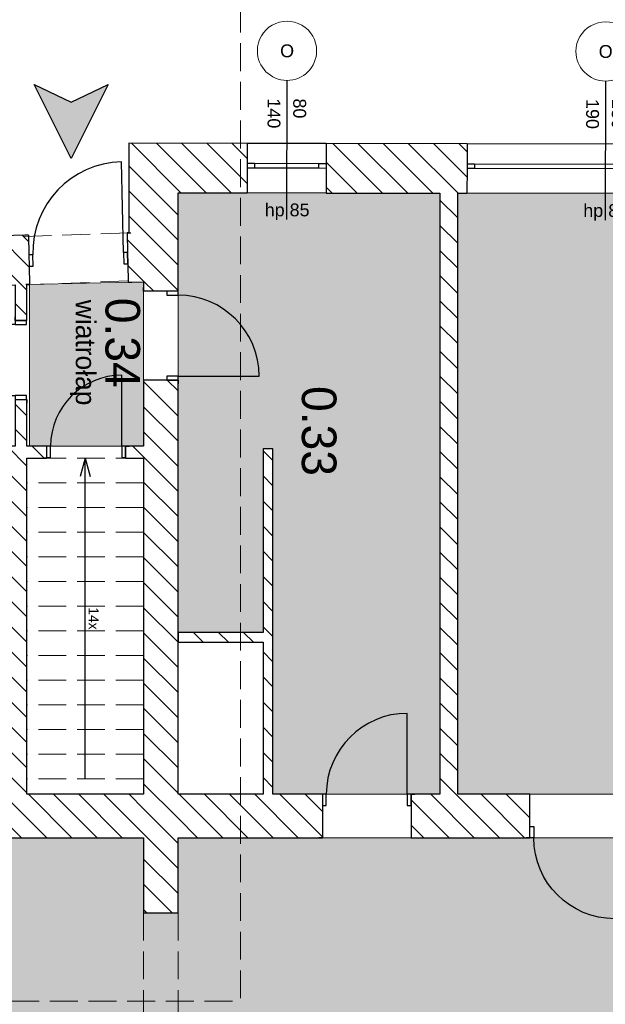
# Model space of a CAD drawing. Header units: millimetres. Extents: x -40063 to 512011, y 350190 to 687060.
# Tile 239 of 256: x 274189 to 280117, y 423400 to 433373. Entities that reach past the tile are written whole.
import ezdxf
from ezdxf.enums import TextEntityAlignment as Align

# ---------------------------------------------------------------- set-up
doc = ezdxf.new("R2010")
doc.units = ezdxf.units.MM
doc.linetypes.add('Krawędzie ukryte', pattern=[391.222223, 282.222223, -109])
doc.layers.get('0').update_dxf_attribs({"color": 8})
for name, color, linetype in [('2D - Ogólne', 8, 'Continuous'), ('Elementy Modelu - Strefy', 8, 'Continuous'), ('Konstrukcja - Ściany zew', 8, 'Continuous'), ('Opisy - Teksty', 8, 'Continuous')]:
    doc.layers.add(name, color=color, linetype=linetype)
doc.styles.add('GENERATED_STYLE_1', font='arial.ttf')
doc.styles.add('GENERATED_STYLE_2', font='txt')
doc.styles.add('GENERATED_STYLE_6', font='txt')
doc.styles.get("Standard").update_dxf_attribs({"font": 'arial.ttf'})
pattern_1 = [(45, (2007650.3, -1666877.53), (-127.279217, 127.279217), [])]

# ---------------------------------------------------------------- blocks, each defined once
blk = doc.blocks.new('holl_0.10_55', base_point=(4446685.6, -2054886.2))
at = {"layer": 'Elementy Modelu - Strefy', "linetype": 'Continuous', "lineweight": 0}
blk.add_hatch(color=255, dxfattribs=at).paths.add_polyline_path([(4437576, -2098842.4), (4437576, -2102972.4), (4442046, -2102972.4), (4442046, -2100532.4), (4446177.3, -2100532.4), (4446177.3, -2098842.4), (4441717.5, -2098842.4), (4441716, -2098492.4), (4442016, -2098492.4), (4442016, -2087072.4), (4441276, -2087072.4), (4441276, -2086722.4), (4446506, -2086722.4), (4446506, -2083842.4), (4446186, -2083842.4), (4446186, -2083692.4), (4446506, -2083692.4), (4446506, -2080092.4), (4446186, -2080092.4), (4446186, -2079942.4), (4446506, -2079942.4), (4446506, -2077592.4), (4446186, -2077592.4), (4446186, -2077442.4), (4446506, -2077442.4), (4446506, -2071342.4), (4446186, -2071342.4), (4446186, -2071192.4), (4446506, -2071192.4), (4446506, -2068832.4), (4446186, -2068832.4), (4446186, -2068682.4), (4446506, -2068682.4), (4446506, -2064772.4), (4446186, -2064772.4), (4446186, -2064622.4), (4446506, -2064622.4), (4446506, -2062272.4), (4446186, -2062272.4), (4446186, -2062122.4), (4446506, -2062122.4), (4446506, -2056022.4), (4446186, -2056022.4), (4446186, -2055872.4), (4446506, -2055872.4), (4446506, -2055732.4), (4447626, -2055732.4), (4447626, -2055912.4), (4452846, -2055912.4), (4452846, -2053222.4), (4446826, -2053222.4), (4446826, -2053522.4), (4446186, -2053522.4), (4446186, -2053372.4), (4446506, -2053372.4), (4446506, -2049772.4), (4446186, -2049772.4), (4445042.9, -2047922.4), (4443846, -2047922.4), (4443846, -2048536.7), (4443126, -2048536.7), (4443126, -2047028.3), (4420938.7, -2047028.3), (4420938.7, -2049936.7), (4429615.3, -2049936.7), (4431115.3, -2049936.7), (4443846, -2049936.7), (4443846, -2081972.4), (4437576, -2081972.4), (4437576, -2086722.4), (4438336, -2086722.4), (4438336, -2087072.4), (4437576, -2087072.4), (4437576, -2097232.4), (4433656, -2097232.4), (4433656, -2098492.4), (4437816, -2098492.4), (4437816, -2098842.4)])
at = {"linetype": 'Continuous', "lineweight": 0, "flags": 1}
for tag in ['ROOM_NAME', 'ROOM_NUMBER', 'ROOM_AREA', 'ROOM_PERIM', 'ROOM_WALLS_SURF', 'ROOM_DOORS_SURF', 'ROOM_WINDS_SURF', 'ROOM_BASELEV', 'ROOM_HEIGHT', 'ROOM_NET_AREA', 'ROOM_REDUCED_AREA', 'ROOM_CALC_AREA', 'ROOM_VOLUME']:
    blk.add_attdef(tag, text='', height=200, dxfattribs=at).set_placement((4446685.6, -2054943.4), align=Align.BOTTOM_LEFT)
blk = doc.blocks.new('sala 4_0.32_76', base_point=(4434343.2, -2080911.3))
at = {"layer": 'Elementy Modelu - Strefy', "linetype": 'Continuous', "lineweight": 0}
blk.add_hatch(color=255, dxfattribs=at).paths.add_polyline_path([(4431062.3, -2077062.6), (4431048.5, -2083892.6), (4437136, -2083892.6), (4437136, -2077062.6)])
at = {"linetype": 'Continuous', "lineweight": 0, "flags": 1}
for tag in ['ROOM_NAME', 'ROOM_NUMBER', 'ROOM_AREA', 'ROOM_PERIM', 'ROOM_WALLS_SURF', 'ROOM_DOORS_SURF', 'ROOM_WINDS_SURF', 'ROOM_BASELEV', 'ROOM_HEIGHT', 'ROOM_NET_AREA', 'ROOM_REDUCED_AREA', 'ROOM_CALC_AREA', 'ROOM_VOLUME']:
    blk.add_attdef(tag, text='', height=200, dxfattribs=at).set_placement((4434343.2, -2080968.4), align=Align.BOTTOM_LEFT)
at = {"layer": 'Elementy Modelu - Strefy', "color": 5, "lineweight": 13, "insert": (4433849.1, -2080736.3), "char_height": 350, "attachment_point": 1, "style": 'GENERATED_STYLE_2'}
blk.add_mtext('{0.32}', dxfattribs=at)
blk = doc.blocks.new('magazyn_0.33_77', base_point=(4433494.6, -2085294.9))
at = {"layer": 'Elementy Modelu - Strefy', "linetype": 'Continuous', "lineweight": 0}
blk.add_hatch(color=255, dxfattribs=at).paths.add_polyline_path([(4437136, -2084072.6), (4431048.2, -2084072.6), (4431042.8, -2086722.4), (4435496, -2086722.6), (4435496, -2085862.6), (4433636, -2085862.6), (4433636, -2085762.6), (4437136, -2085762.6)])
at = {"linetype": 'Continuous', "lineweight": 0, "flags": 1}
for tag in ['ROOM_NAME', 'ROOM_NUMBER', 'ROOM_AREA', 'ROOM_PERIM', 'ROOM_WALLS_SURF', 'ROOM_DOORS_SURF', 'ROOM_WINDS_SURF', 'ROOM_BASELEV', 'ROOM_HEIGHT', 'ROOM_NET_AREA', 'ROOM_REDUCED_AREA', 'ROOM_CALC_AREA', 'ROOM_VOLUME']:
    blk.add_attdef(tag, text='', height=200, dxfattribs=at).set_placement((4433494.6, -2085352), align=Align.BOTTOM_LEFT)
at = {"layer": 'Elementy Modelu - Strefy', "color": 5, "lineweight": 13, "insert": (4433000.5, -2085119.9), "char_height": 350, "attachment_point": 1, "style": 'GENERATED_STYLE_2'}
blk.add_mtext('{0.33}', dxfattribs=at)
blk = doc.blocks.new('wiatrołap_0.34_78', base_point=(4432625.9, -2087282.9))
at = {"layer": 'Elementy Modelu - Strefy', "linetype": 'Continuous', "lineweight": 0}
blk.add_hatch(color=255, dxfattribs=at).paths.add_polyline_path([(4433610.6, -2087072.4), (4431945, -2087072.4), (4431972.3, -2088226.7), (4433610.6, -2088226.7)])
at = {"linetype": 'Continuous', "lineweight": 0, "flags": 1}
for tag in ['ROOM_NAME', 'ROOM_NUMBER', 'ROOM_AREA', 'ROOM_PERIM', 'ROOM_WALLS_SURF', 'ROOM_DOORS_SURF', 'ROOM_WINDS_SURF', 'ROOM_BASELEV', 'ROOM_HEIGHT', 'ROOM_NET_AREA', 'ROOM_REDUCED_AREA', 'ROOM_CALC_AREA', 'ROOM_VOLUME']:
    blk.add_attdef(tag, text='', height=200, dxfattribs=at).set_placement((4432625.9, -2087340), align=Align.BOTTOM_LEFT)
at = {"layer": 'Elementy Modelu - Strefy', "color": 5, "lineweight": 13, "insert": (4432107, -2087107.9), "char_height": 350, "attachment_point": 1, "style": 'GENERATED_STYLE_2'}
blk.add_mtext('{0.34}', dxfattribs=at)
blk = doc.blocks.new('Drzwi 16_11')
at = {"layer": 'Konstrukcja - Ściany zew', "linetype": 'Continuous'}
for p, q in [((410, 0), (410, 820)), ((-450, 0), (-487, 0)), ((-410, 0), (-450, 0)), ((-450, 0), (-450, -115)), ((-450, 0), (-450, -115)), ((-410, -115), (-410, 0)), ((450, 0), (410, 0)), ((410, 0), (410, -115)), ((450, -115), (450, 0)), ((450, 0), (450, -115)), ((450, 0), (487, 0)), ((-450, -115), (-410, -115)), ((-450, -115), (-450, -440)), ((410, -115), (450, -115)), ((450, -115), (450, -440)), ((-450, -440), (-487, -440)), ((450, -440), (487, -440))]:
    blk.add_line(p, q, dxfattribs=at)
blk.add_arc((410, 0), 820, 90, 180, dxfattribs=at)
blk = doc.blocks.new('Drzwi 16_12')
at = {"layer": 'Konstrukcja - Ściany zew', "linetype": 'Continuous'}
for p, q in [((410, 0), (410, 820)), ((-450, 0), (-487, 0)), ((-410, 0), (-450, 0)), ((-450, 0), (-450, -115)), ((-450, 0), (-450, -115)), ((-410, -115), (-410, 0)), ((450, 0), (410, 0)), ((410, 0), (410, -115)), ((450, -115), (450, 0)), ((450, 0), (450, -115)), ((450, 0), (487, 0)), ((-450, -115), (-410, -115)), ((-450, -115), (-450, -440)), ((410, -115), (450, -115)), ((450, -115), (450, -440)), ((-450, -440), (-487, -440)), ((450, -440), (487, -440))]:
    blk.add_line(p, q, dxfattribs=at)
blk.add_arc((410, 0), 820, 90, 180, dxfattribs=at)
blk = doc.blocks.new('Ściana_150', base_point=(4437136, -2097232.4))
at = {"layer": 'Konstrukcja - Ściany zew', "linetype": 'Continuous'}
h = blk.add_hatch(dxfattribs=at)
h.set_pattern_fill('Bloczki_ceramiczne', color=256, style=0, pattern_type=2)
h.set_pattern_definition(pattern_1)
h.paths.add_polyline_path([(4437136, -2084362.4), (4437251, -2084362.4), (4437576, -2084362.4), (4437576, -2083162.4), (4437461, -2083162.4), (4437136, -2083162.4)])
h = blk.add_hatch(dxfattribs=at)
h.set_pattern_fill('Bloczki_ceramiczne', color=256, style=0, pattern_type=2)
h.set_pattern_definition(pattern_1)
h.paths.add_polyline_path([(4437136, -2086722.4), (4437576, -2086722.4), (4437576, -2085262.4), (4437251, -2085262.4), (4437136, -2085262.4)])
h = blk.add_hatch(dxfattribs=at)
h.set_pattern_fill('Bloczki_ceramiczne', color=256, style=0, pattern_type=2)
h.set_pattern_definition(pattern_1)
h.paths.add_polyline_path([(4437576, -2087072.4), (4437136, -2087072.4), (4437136, -2089822.4), (4437326, -2089822.4), (4437376, -2089822.4), (4437576, -2089822.4)])
for p, q in [((4437136, -2083162.4), (4437136, -2083199.4)), ((4437461, -2083162.4), (4437136, -2083162.4)), ((4437576, -2083162.4), (4437461, -2083162.4)), ((4437576, -2083162.4), (4437576, -2083199.4)), ((4437136, -2084362.4), (4437136, -2084325.4)), ((4437136, -2084362.4), (4437251, -2084362.4)), ((4437251, -2084362.4), (4437576, -2084362.4)), ((4437576, -2084362.4), (4437576, -2084325.4)), ((4437136, -2085262.4), (4437136, -2085299.4)), ((4437136, -2085262.4), (4437251, -2085262.4)), ((4437251, -2085262.4), (4437576, -2085262.4)), ((4437576, -2085262.4), (4437576, -2085299.4))]:
    blk.add_line(p, q, dxfattribs=at)
at = {"layer": 'Konstrukcja - Ściany zew', "linetype": 'Continuous', "flags": 128}
for points in [[(4437136, -2083162.4), (4437136, -2083892.6)], [(4437576, -2084362.4), (4437576, -2083162.4)], [(4437136, -2084072.6), (4437136, -2084362.4)], [(4437136, -2085262.4), (4437136, -2085762.6)], [(4437576, -2086722.4), (4437576, -2085262.4)], [(4437136, -2085862.6), (4437136, -2086722.4)], [(4437136, -2087072.4), (4437136, -2088252.4)], [(4437576, -2089822.4), (4437576, -2087072.4)]]:
    blk.add_lwpolyline(points, dxfattribs=at)
at = {"layer": 'Konstrukcja - Ściany zew', "linetype": 'Continuous', "xscale": -1, "zscale": 1000, "rotation": 270}
blk.add_blockref('Drzwi 16_12', (4437576, -2082712.4), dxfattribs=at)
at = {"layer": 'Konstrukcja - Ściany zew', "linetype": 'Continuous', "zscale": 1000, "rotation": 90}
blk.add_blockref('Drzwi 16_11', (4437136, -2084812.4), dxfattribs=at)
blk = doc.blocks.new('Drzwi 16_14')
at = {"layer": 'Konstrukcja - Ściany zew', "linetype": 'Continuous'}
for p, q in [((410, 0), (410, 820)), ((-450, 0), (-487, 0)), ((-410, 0), (-450, 0)), ((-450, 0), (-450, -115)), ((-450, 0), (-450, -115)), ((-410, -115), (-410, 0)), ((450, 0), (410, 0)), ((410, 0), (410, -115)), ((450, -115), (450, 0)), ((450, 0), (450, -115)), ((450, 0), (487, 0)), ((-450, -115), (-410, -115)), ((-450, -115), (-450, -350)), ((410, -115), (450, -115)), ((450, -115), (450, -350)), ((-450, -350), (-487, -350)), ((450, -350), (487, -350))]:
    blk.add_line(p, q, dxfattribs=at)
blk.add_arc((410, 0), 820, 90, 180, dxfattribs=at)
blk = doc.blocks.new('Ściana_153', base_point=(4431945, -2087072.4))
at = {"layer": 'Konstrukcja - Ściany zew', "linetype": 'Continuous'}
h = blk.add_hatch(dxfattribs=at)
h.set_pattern_fill('Bloczki_ceramiczne', color=256, style=0, pattern_type=2)
h.set_pattern_definition(pattern_1)
h.paths.add_polyline_path([(4431936.7, -2086722.4), (4431945, -2087072.4), (4432040.6, -2087072.4), (4432040.6, -2086837.4), (4432040.6, -2086722.4)])
h = blk.add_hatch(dxfattribs=at)
h.set_pattern_fill('Bloczki_ceramiczne', color=256, style=0, pattern_type=2)
h.set_pattern_definition(pattern_1)
h.paths.add_polyline_path([(4438336, -2086722.4), (4432940.6, -2086722.4), (4432940.6, -2086837.4), (4432940.6, -2087072.4), (4438336, -2087072.4)])
for p, q in [((4432040.6, -2086722.4), (4432003.6, -2086722.4)), ((4432040.6, -2086722.4), (4432040.6, -2086837.4)), ((4432940.6, -2086722.4), (4432977.6, -2086722.4)), ((4432940.6, -2086722.4), (4432940.6, -2086837.4)), ((4432040.6, -2086837.4), (4432040.6, -2087072.4)), ((4432940.6, -2086837.4), (4432940.6, -2087072.4)), ((4432040.6, -2087072.4), (4432003.6, -2087072.4)), ((4432940.6, -2087072.4), (4432977.6, -2087072.4))]:
    blk.add_line(p, q, dxfattribs=at)
at = {"layer": 'Konstrukcja - Ściany zew', "linetype": 'Continuous', "flags": 128}
for points in [[(4432040.6, -2086722.4), (4431936.7, -2086722.4)], [(4437136, -2086722.4), (4432940.6, -2086722.4)], [(4438336, -2086722.4), (4437576, -2086722.4)], [(4438336, -2087072.4), (4438336, -2086722.4)], [(4431945, -2087072.4), (4432040.6, -2087072.4)], [(4432940.6, -2087072.4), (4433610.6, -2087072.4)], [(4433730.6, -2087072.4), (4437136, -2087072.4)], [(4437576, -2087072.4), (4438336, -2087072.4)]]:
    blk.add_lwpolyline(points, dxfattribs=at)
at = {"layer": 'Konstrukcja - Ściany zew', "linetype": 'Continuous', "zscale": 1000}
blk.add_blockref('Drzwi 16_14', (4432490.6, -2086722.4), dxfattribs=at)
blk = doc.blocks.new('Ściana_156', base_point=(4437136, -2084072.6))
at = {"layer": 'Konstrukcja - Ściany zew', "linetype": 'Continuous'}
h = blk.add_hatch(dxfattribs=at)
h.set_pattern_fill('Bloczki_ceramiczne', color=256, style=0, pattern_type=2)
h.set_pattern_definition(pattern_1)
h.paths.add_polyline_path([(4437136, -2083892.6), (4431048.5, -2083892.6), (4431048.2, -2084072.6), (4437136, -2084072.6)])
at = {"layer": 'Konstrukcja - Ściany zew', "linetype": 'Continuous', "flags": 128}
for points in [[(4437136, -2083892.6), (4431048.5, -2083892.6)], [(4431048.2, -2084072.6), (4437136, -2084072.6)]]:
    blk.add_lwpolyline(points, dxfattribs=at)
blk = doc.blocks.new('Ściana_157', base_point=(4433636, -2085762.6))
at = {"layer": 'Konstrukcja - Ściany zew', "linetype": 'Continuous'}
h = blk.add_hatch(dxfattribs=at)
h.set_pattern_fill('Bloczki_ceramiczne', color=256, style=0, pattern_type=2)
h.set_pattern_definition(pattern_1)
h.paths.add_polyline_path([(4433636, -2085862.6), (4437136, -2085862.6), (4437136, -2085762.6), (4433636, -2085762.6)])
at = {"layer": 'Konstrukcja - Ściany zew', "linetype": 'Continuous', "flags": 128}
for points in [[(4437136, -2085762.6), (4433636, -2085762.6)], [(4433636, -2085762.6), (4433636, -2085862.6)], [(4433636, -2085862.6), (4435496, -2085862.6)], [(4435596, -2085862.6), (4437136, -2085862.6)]]:
    blk.add_lwpolyline(points, dxfattribs=at)
blk = doc.blocks.new('Okno 16_13')
at = {"layer": 'Konstrukcja - Ściany zew', "linetype": 'Continuous'}
for p, q in [((-400, 200), (400, 200)), ((-325, 0), (-400, 0)), ((-400, 0), (-400, -50)), ((-325, -50), (-325, 0)), ((325, 0), (-325, 0)), ((400, 0), (325, 0)), ((325, 0), (325, -50)), ((400, 0), (400, -50)), ((-400, -50), (-325, -50)), ((-325, -50), (325, -50)), ((325, -50), (400, -50)), ((-400, -300), (400, -300))]:
    blk.add_line(p, q, dxfattribs=at)
blk = doc.blocks.new('Znacznik O 16_11')
at = {"layer": 'Konstrukcja - Ściany zew', "linetype": 'Continuous'}
blk.add_line((0, 639.9), (0, -768.3), dxfattribs=at)
at = {"layer": 'Konstrukcja - Ściany zew', "color": 251, "linetype": 'Continuous', "lineweight": 13}
for start, end in [(0, 180), (180, 0)]:
    blk.add_arc((0, 939.9), 300, start, end, dxfattribs=at)
at = {"layer": 'Konstrukcja - Ściany zew', "char_height": 130, "attachment_point": 7, "style": 'GENERATED_STYLE_1'}
for s, insert in [('{O}', (-69.5, 872.7)), ('{hp 85}', (-222.3, -775.9))]:
    blk.add_mtext(s, dxfattribs=dict(at, insert=insert))
at = {"layer": 'Konstrukcja - Ściany zew', "char_height": 130, "attachment_point": 7, "rotation": 270, "style": 'GENERATED_STYLE_1'}
for s, insert in [('{140}', (-197.1, 457.3)), ('{80}', (62.9, 457.3))]:
    blk.add_mtext(s, dxfattribs=dict(at, insert=insert))
blk = doc.blocks.new('Okno 16_14')
at = {"layer": 'Konstrukcja - Ściany zew', "linetype": 'Continuous'}
for p, q in [((-1400, 200), (1400, 200)), ((-1325, 0), (-1400, 0)), ((-1400, 0), (-1400, -50)), ((-1325, -50), (-1325, 0)), ((1325, 0), (-1325, 0)), ((1400, 0), (1325, 0)), ((1325, 0), (1325, -50)), ((1400, 0), (1400, -50)), ((-1400, -50), (-1325, -50)), ((-1325, -50), (1325, -50)), ((1325, -50), (1400, -50)), ((-1400, -300), (1400, -300))]:
    blk.add_line(p, q, dxfattribs=at)
blk = doc.blocks.new('Znacznik O 16_12')
at = {"layer": 'Konstrukcja - Ściany zew', "linetype": 'Continuous'}
blk.add_line((0, 639.9), (0, -768.3), dxfattribs=at)
at = {"layer": 'Konstrukcja - Ściany zew', "color": 251, "linetype": 'Continuous', "lineweight": 13}
for start, end in [(0, 180), (180, 0)]:
    blk.add_arc((0, 939.9), 300, start, end, dxfattribs=at)
at = {"layer": 'Konstrukcja - Ściany zew', "char_height": 130, "attachment_point": 7, "style": 'GENERATED_STYLE_1'}
for s, insert in [('{O}', (-69.5, 872.7)), ('{hp 85}', (-222.3, -775.9))]:
    blk.add_mtext(s, dxfattribs=dict(at, insert=insert))
at = {"layer": 'Konstrukcja - Ściany zew', "char_height": 130, "attachment_point": 7, "rotation": 270, "style": 'GENERATED_STYLE_1'}
for s, insert in [('{190}', (-197.1, 457.3)), ('{280}', (62.9, 457.3))]:
    blk.add_mtext(s, dxfattribs=dict(at, insert=insert))
blk = doc.blocks.new('Znacznik O 16_13')
at = {"layer": 'Konstrukcja - Ściany zew', "linetype": 'Continuous'}
blk.add_line((0, 639.9), (0, -768.3), dxfattribs=at)
at = {"layer": 'Konstrukcja - Ściany zew', "color": 251, "linetype": 'Continuous', "lineweight": 13}
for start, end in [(0, 180), (180, 0)]:
    blk.add_arc((0, 939.9), 300, start, end, dxfattribs=at)
at = {"layer": 'Konstrukcja - Ściany zew', "char_height": 130, "attachment_point": 7, "style": 'GENERATED_STYLE_1'}
for s, insert in [('{O}', (-69.5, 872.7)), ('{hp 85}', (-222.3, -775.9))]:
    blk.add_mtext(s, dxfattribs=dict(at, insert=insert))
at = {"layer": 'Konstrukcja - Ściany zew', "char_height": 130, "attachment_point": 7, "rotation": 270, "style": 'GENERATED_STYLE_1'}
for s, insert in [('{190}', (-197.1, 457.3)), ('{280}', (62.9, 457.3))]:
    blk.add_mtext(s, dxfattribs=dict(at, insert=insert))
blk = doc.blocks.new('Ściana_158', base_point=(4431042.8, -2086722.4))
at = {"layer": 'Konstrukcja - Ściany zew', "linetype": 'Continuous'}
h = blk.add_hatch(dxfattribs=at)
h.set_pattern_fill('Bloczki_ceramiczne', color=256, style=0, pattern_type=2)
h.set_pattern_definition(pattern_1)
h.paths.add_polyline_path([(4430560.8, -2077787.5), (4430760.8, -2077787.9), (4430810.8, -2077788), (4431060.8, -2077788.5), (4431066.6, -2074937.5), (4430567.6, -2074437.5)])
h = blk.add_hatch(dxfattribs=at)
h.set_pattern_fill('Bloczki_ceramiczne', color=256, style=0, pattern_type=2)
h.set_pattern_definition(pattern_1)
h.paths.add_polyline_path([(4430554.4, -2080997.5), (4430754.4, -2080997.9), (4430804.4, -2080998), (4431054.3, -2080998.5), (4431055.2, -2080588.5), (4430805.2, -2080588), (4430755.2, -2080587.9), (4430555.2, -2080587.5)])
h = blk.add_hatch(dxfattribs=at)
h.set_pattern_fill('Bloczki_ceramiczne', color=256, style=0, pattern_type=2)
h.set_pattern_definition(pattern_1)
h.paths.add_polyline_path([(4430548.7, -2083797.5), (4430545.8, -2085222.4), (4430745.8, -2085222.8), (4430795.8, -2085222.9), (4431045.8, -2085223.4), (4431048.7, -2083798.5), (4430798.7, -2083798), (4430748.7, -2083797.9)])
h = blk.add_hatch(dxfattribs=at)
h.set_pattern_fill('Bloczki_ceramiczne', color=256, style=0, pattern_type=2)
h.set_pattern_definition(pattern_1)
h.paths.add_polyline_path([(4430541.8, -2087222.4), (4431042.8, -2086722.4), (4431044.2, -2086023.4), (4430794.2, -2086022.9), (4430744.2, -2086022.8), (4430544.2, -2086022.4)])
for p, q in [((4430560.8, -2077787.5), (4430760.8, -2077787.9)), ((4430760.8, -2077787.9), (4430810.8, -2077788)), ((4430810.8, -2077788), (4431060.8, -2077788.5)), ((4430555.2, -2080587.5), (4430755.2, -2080587.9)), ((4430755.2, -2080587.9), (4430805.2, -2080588)), ((4430805.2, -2080588), (4431055.2, -2080588.5)), ((4430554.4, -2080997.5), (4430754.4, -2080997.9)), ((4430754.4, -2080997.9), (4430804.4, -2080998)), ((4430804.4, -2080998), (4431054.3, -2080998.5)), ((4430548.7, -2083797.5), (4430748.7, -2083797.9)), ((4430748.7, -2083797.9), (4430798.7, -2083798)), ((4430798.7, -2083798), (4431048.7, -2083798.5)), ((4430545.8, -2085222.4), (4430745.8, -2085222.8)), ((4430745.8, -2085222.8), (4430795.8, -2085222.9)), ((4430795.8, -2085222.9), (4431045.8, -2085223.4)), ((4430544.2, -2086022.4), (4430744.2, -2086022.8)), ((4430744.2, -2086022.8), (4430794.2, -2086022.9)), ((4430794.2, -2086022.9), (4431044.2, -2086023.4))]:
    blk.add_line(p, q, dxfattribs=at)
at = {"layer": 'Konstrukcja - Ściany zew', "linetype": 'Continuous', "flags": 128}
for points in [[(4430567.6, -2074437.5), (4430560.8, -2077787.5)], [(4431062.6, -2076912.6), (4431066.6, -2074937.5)], [(4431060.8, -2077788.5), (4431062.3, -2077062.6)], [(4430555.2, -2080587.5), (4430554.4, -2080997.5)], [(4431054.3, -2080998.5), (4431055.2, -2080588.5)], [(4430548.7, -2083797.5), (4430545.8, -2085222.4)], [(4431048.5, -2083892.6), (4431048.7, -2083798.5)], [(4431045.8, -2085223.4), (4431048.2, -2084072.6)], [(4430544.2, -2086022.4), (4430541.8, -2087222.4)], [(4431042.8, -2086722.4), (4431044.2, -2086023.4)]]:
    blk.add_lwpolyline(points, dxfattribs=at)
at = {"layer": 'Konstrukcja - Ściany zew', "linetype": 'Continuous', "xscale": -1, "zscale": 1000, "rotation": 89.88448246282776}
for name, p in [('Okno 16_14', (4430758, -2079187.9)), ('Okno 16_14', (4430751.5, -2082397.9)), ('Okno 16_13', (4430745, -2085622.8))]:
    blk.add_blockref(name, p, dxfattribs=at)
at = {"layer": 'Konstrukcja - Ściany zew', "rotation": 89.88448246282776}
for name, p in [('Znacznik O 16_13', (4430558, -2079187.5)), ('Znacznik O 16_12', (4430551.5, -2082397.5)), ('Znacznik O 16_11', (4430545, -2085622.4))]:
    blk.add_blockref(name, p, dxfattribs=at)
blk = doc.blocks.new('Ściana_160', base_point=(4435496, -2085762.6))
at = {"layer": 'Konstrukcja - Ściany zew', "linetype": 'Continuous'}
h = blk.add_hatch(dxfattribs=at)
h.set_pattern_fill('Bloczki_ceramiczne', color=256, style=0, pattern_type=2)
h.set_pattern_definition(pattern_1)
h.paths.add_polyline_path([(4435496, -2085862.6), (4435496, -2086722.6), (4435596, -2086722.6), (4435596, -2085862.6)])
at = {"layer": 'Konstrukcja - Ściany zew', "linetype": 'Continuous', "flags": 128}
for points in [[(4435496, -2085862.6), (4435496, -2086722.6)], [(4435596, -2086722.6), (4435596, -2085862.6)], [(4435496, -2086722.6), (4435596, -2086722.6)]]:
    blk.add_lwpolyline(points, dxfattribs=at)
blk = doc.blocks.new('Ściana_161', base_point=(4431936.7, -2086722.4))
at = {"layer": 'Konstrukcja - Ściany zew', "linetype": 'Continuous'}
h = blk.add_hatch(dxfattribs=at)
h.set_pattern_fill('Bloczki_ceramiczne', color=256, style=0, pattern_type=2)
h.set_pattern_definition(pattern_1)
h.paths.add_polyline_path([(4431936.7, -2086722.4), (4431042.8, -2086722.4), (4430541.8, -2087222.4), (4431448.4, -2087222.4)])
at = {"layer": 'Konstrukcja - Ściany zew', "linetype": 'Continuous', "flags": 128}
for points in [[(4431936.7, -2086722.4), (4431042.8, -2086722.4)], [(4430541.8, -2087222.4), (4431448.4, -2087222.4)]]:
    blk.add_lwpolyline(points, dxfattribs=at)
blk = doc.blocks.new('Okno 16_15')
at = {"layer": 'Konstrukcja - Ściany zew', "linetype": 'Continuous'}
for p, q in [((-375, 200), (375, 200)), ((-300, 0), (-375, 0)), ((-375, 0), (-375, -50)), ((-300, -50), (-300, 0)), ((300, 0), (-300, 0)), ((375, 0), (300, 0)), ((300, 0), (300, -50)), ((375, 0), (375, -50)), ((-375, -50), (-300, -50)), ((-300, -50), (300, -50)), ((300, -50), (375, -50)), ((-375, -300), (375, -300))]:
    blk.add_line(p, q, dxfattribs=at)
blk = doc.blocks.new('Znacznik O 16_36')
at = {"layer": 'Konstrukcja - Ściany zew', "linetype": 'Continuous'}
blk.add_line((0, -1139.9), (0, 268.3), dxfattribs=at)
at = {"layer": 'Konstrukcja - Ściany zew', "color": 251, "linetype": 'Continuous', "lineweight": 13}
for start, end in [(0, 180), (180, 0)]:
    blk.add_arc((0, -1439.9), 300, start, end, dxfattribs=at)
at = {"layer": 'Konstrukcja - Ściany zew', "char_height": 130, "attachment_point": 7, "style": 'GENERATED_STYLE_1'}
for s, insert in [('{hp 85}', (-222.3, 75.2)), ('{O}', (-69.5, -1507))]:
    blk.add_mtext(s, dxfattribs=dict(at, insert=insert))
at = {"layer": 'Konstrukcja - Ściany zew', "char_height": 130, "attachment_point": 7, "rotation": 90, "style": 'GENERATED_STYLE_1'}
for s, insert in [('{140}', (197.1, -957.3)), ('{75}', (-62.9, -957.3))]:
    blk.add_mtext(s, dxfattribs=dict(at, insert=insert))
blk = doc.blocks.new('Znacznik O 16_37')
at = {"layer": 'Konstrukcja - Ściany zew', "linetype": 'Continuous'}
blk.add_line((0, -1139.9), (0, 268.3), dxfattribs=at)
at = {"layer": 'Konstrukcja - Ściany zew', "color": 251, "linetype": 'Continuous', "lineweight": 13}
for start, end in [(0, 180), (180, 0)]:
    blk.add_arc((0, -1439.9), 300, start, end, dxfattribs=at)
at = {"layer": 'Konstrukcja - Ściany zew', "char_height": 130, "attachment_point": 7, "style": 'GENERATED_STYLE_1'}
for s, insert in [('{hp 85}', (-222.3, 75.2)), ('{O}', (-69.5, -1507))]:
    blk.add_mtext(s, dxfattribs=dict(at, insert=insert))
at = {"layer": 'Konstrukcja - Ściany zew', "char_height": 130, "attachment_point": 7, "rotation": 90, "style": 'GENERATED_STYLE_1'}
for s, insert in [('{140}', (197.1, -957.3)), ('{75}', (-62.9, -957.3))]:
    blk.add_mtext(s, dxfattribs=dict(at, insert=insert))
blk = doc.blocks.new('Znacznik O 16_38')
at = {"layer": 'Konstrukcja - Ściany zew', "linetype": 'Continuous'}
blk.add_line((0, -1139.9), (0, 268.3), dxfattribs=at)
at = {"layer": 'Konstrukcja - Ściany zew', "color": 251, "linetype": 'Continuous', "lineweight": 13}
for start, end in [(0, 180), (180, 0)]:
    blk.add_arc((0, -1439.9), 300, start, end, dxfattribs=at)
at = {"layer": 'Konstrukcja - Ściany zew', "char_height": 130, "attachment_point": 7, "style": 'GENERATED_STYLE_1'}
for s, insert in [('{hp 85}', (-222.3, 75.2)), ('{O}', (-69.5, -1507))]:
    blk.add_mtext(s, dxfattribs=dict(at, insert=insert))
at = {"layer": 'Konstrukcja - Ściany zew', "char_height": 130, "attachment_point": 7, "rotation": 90, "style": 'GENERATED_STYLE_1'}
for s, insert in [('{140}', (197.1, -957.3)), ('{75}', (-62.9, -957.3))]:
    blk.add_mtext(s, dxfattribs=dict(at, insert=insert))
blk = doc.blocks.new('Znacznik O 16_39')
at = {"layer": 'Konstrukcja - Ściany zew', "linetype": 'Continuous'}
blk.add_line((0, -1139.9), (0, 268.3), dxfattribs=at)
at = {"layer": 'Konstrukcja - Ściany zew', "color": 251, "linetype": 'Continuous', "lineweight": 13}
for start, end in [(0, 180), (180, 0)]:
    blk.add_arc((0, -1439.9), 300, start, end, dxfattribs=at)
at = {"layer": 'Konstrukcja - Ściany zew', "char_height": 130, "attachment_point": 7, "style": 'GENERATED_STYLE_1'}
for s, insert in [('{hp 85}', (-222.3, 75.2)), ('{O}', (-69.5, -1507))]:
    blk.add_mtext(s, dxfattribs=dict(at, insert=insert))
at = {"layer": 'Konstrukcja - Ściany zew', "char_height": 130, "attachment_point": 7, "rotation": 90, "style": 'GENERATED_STYLE_1'}
for s, insert in [('{140}', (197.1, -957.3)), ('{75}', (-62.9, -957.3))]:
    blk.add_mtext(s, dxfattribs=dict(at, insert=insert))
blk = doc.blocks.new('Drzwi 16_16')
at = {"layer": 'Konstrukcja - Ściany zew', "linetype": 'Continuous'}
for p, q in [((460, 0), (460, 920)), ((-500, 200), (-537, 200)), ((-500, 200), (-500, 0)), ((500, 200), (500, 0)), ((500, 200), (537, 200)), ((-460, 0), (-500, 0)), ((-500, 0), (-500, -115)), ((-500, 0), (-500, -115)), ((-460, -115), (-460, 0)), ((500, 0), (460, 0)), ((460, 0), (460, -115)), ((500, -115), (500, 0)), ((500, 0), (500, -115)), ((-500, -115), (-460, -115)), ((-500, -115), (-500, -300)), ((460, -115), (500, -115)), ((500, -115), (500, -300)), ((-500, -300), (-537, -300)), ((500, -300), (537, -300))]:
    blk.add_line(p, q, dxfattribs=at)
blk.add_arc((460, 0), 920, 90, 180, dxfattribs=at)
blk = doc.blocks.new('Ściana_162', base_point=(4431936.7, -2086722.4))
at = {"layer": 'Konstrukcja - Ściany zew', "linetype": 'Continuous'}
h = blk.add_hatch(dxfattribs=at)
h.set_pattern_fill('Bloczki_ceramiczne', color=256, style=0, pattern_type=2)
h.set_pattern_definition(pattern_1)
h.paths.add_polyline_path([(4431448.4, -2087222.4), (4431448.8, -2087238.9), (4431648.7, -2087234.1), (4431763.7, -2087231.4), (4431948.6, -2087227), (4431936.7, -2086722.4)])
h = blk.add_hatch(dxfattribs=at)
h.set_pattern_fill('Bloczki_ceramiczne', color=256, style=0, pattern_type=2)
h.set_pattern_definition(pattern_1)
h.paths.add_polyline_path([(4431672.4, -2088233.8), (4431472.4, -2088238.6), (4431490.2, -2088988.4), (4431690.1, -2088983.6), (4431740.1, -2088982.4), (4431990, -2088976.5), (4431972.3, -2088226.7), (4431787.3, -2088231.1)])
h = blk.add_hatch(dxfattribs=at)
h.set_pattern_fill('Bloczki_ceramiczne', color=256, style=0, pattern_type=2)
h.set_pattern_definition(pattern_1)
h.paths.add_polyline_path([(4431507.9, -2089738.2), (4431520.7, -2090278), (4431720.6, -2090273.3), (4431770.6, -2090272.1), (4432020.5, -2090266.2), (4432007.8, -2089726.3), (4431757.8, -2089732.2), (4431707.8, -2089733.4)])
h = blk.add_hatch(dxfattribs=at)
h.set_pattern_fill('Bloczki_ceramiczne', color=256, style=0, pattern_type=2)
h.set_pattern_definition(pattern_1)
h.paths.add_polyline_path([(4431738.4, -2091023.1), (4431538.4, -2091027.8), (4431551.4, -2091577.6), (4431751.4, -2091572.9), (4431801.4, -2091571.7), (4432051.3, -2091565.8), (4432038.3, -2091016), (4431788.4, -2091021.9)])
h = blk.add_hatch(dxfattribs=at)
h.set_pattern_fill('Bloczki_ceramiczne', color=256, style=0, pattern_type=2)
h.set_pattern_definition(pattern_1)
h.paths.add_polyline_path([(4431769.1, -2092322.7), (4431569.2, -2092327.4), (4431582.4, -2092887.3), (4431782.4, -2092882.5), (4431832.4, -2092881.4), (4432082.3, -2092875.4), (4432069, -2092315.6), (4431819.1, -2092321.5)])
h = blk.add_hatch(dxfattribs=at)
h.set_pattern_fill('Bloczki_ceramiczne', color=256, style=0, pattern_type=2)
h.set_pattern_definition(pattern_1)
h.paths.add_polyline_path([(4431800.1, -2093632.3), (4431600.2, -2093637.1), (4431613.9, -2094215.7), (4432125.8, -2094712.4), (4432100, -2093625.2), (4431850.1, -2093631.1)])
for p, q in [((4431448.8, -2087238.9), (4431447.9, -2087201.9)), ((4431948.6, -2087227), (4431947.7, -2087190)), ((4431448.8, -2087238.9), (4431648.7, -2087234.1)), ((4431448.8, -2087238.9), (4431648.7, -2087234.1)), ((4431648.7, -2087234.1), (4431763.7, -2087231.4)), ((4431763.7, -2087231.4), (4431948.6, -2087227)), ((4431472.4, -2088238.6), (4431672.4, -2088233.8)), ((4431472.4, -2088238.6), (4431672.4, -2088233.8)), ((4431472.4, -2088238.6), (4431473.3, -2088275.6)), ((4431672.4, -2088233.8), (4431787.3, -2088231.1)), ((4431787.3, -2088231.1), (4431972.3, -2088226.7)), ((4431972.3, -2088226.7), (4431973.1, -2088263.7)), ((4431490.2, -2088988.4), (4431690.1, -2088983.6)), ((4431690.1, -2088983.6), (4431740.1, -2088982.4)), ((4431740.1, -2088982.4), (4431990, -2088976.5)), ((4431507.9, -2089738.2), (4431707.8, -2089733.4)), ((4431707.8, -2089733.4), (4431757.8, -2089732.2)), ((4431757.8, -2089732.2), (4432007.8, -2089726.3)), ((4431520.7, -2090278), (4431720.6, -2090273.3)), ((4431720.6, -2090273.3), (4431770.6, -2090272.1)), ((4431770.6, -2090272.1), (4432020.5, -2090266.2)), ((4431538.4, -2091027.8), (4431738.4, -2091023.1)), ((4431738.4, -2091023.1), (4431788.4, -2091021.9)), ((4431788.4, -2091021.9), (4432038.3, -2091016)), ((4431551.4, -2091577.6), (4431751.4, -2091572.9)), ((4431751.4, -2091572.9), (4431801.4, -2091571.7)), ((4431801.4, -2091571.7), (4432051.3, -2091565.8)), ((4431569.2, -2092327.4), (4431769.1, -2092322.7)), ((4431769.1, -2092322.7), (4431819.1, -2092321.5)), ((4431819.1, -2092321.5), (4432069, -2092315.6)), ((4431582.4, -2092887.3), (4431782.4, -2092882.5)), ((4431782.4, -2092882.5), (4431832.4, -2092881.4)), ((4431832.4, -2092881.4), (4432082.3, -2092875.4)), ((4431600.2, -2093637.1), (4431800.1, -2093632.3)), ((4431800.1, -2093632.3), (4431850.1, -2093631.1)), ((4431850.1, -2093631.1), (4432100, -2093625.2))]:
    blk.add_line(p, q, dxfattribs=at)
at = {"layer": 'Konstrukcja - Ściany zew', "linetype": 'Continuous', "flags": 128}
for points in [[(4431948.6, -2087227), (4431945, -2087072.4)], [(4431448.4, -2087222.4), (4431448.8, -2087238.9)], [(4431472.4, -2088238.6), (4431490.2, -2088988.4)], [(4431972.9, -2088252.4), (4431972.3, -2088226.7)], [(4431990, -2088976.5), (4431975.7, -2088372.4)], [(4431507.9, -2089738.2), (4431520.7, -2090278)], [(4432020.5, -2090266.2), (4432007.8, -2089726.3)], [(4431538.4, -2091027.8), (4431551.4, -2091577.6)], [(4432051.3, -2091565.8), (4432038.3, -2091016)], [(4431569.2, -2092327.4), (4431582.4, -2092887.3)], [(4432082.3, -2092875.4), (4432069, -2092315.6)], [(4431600.2, -2093637.1), (4431613.9, -2094215.7)], [(4432120.1, -2094472.4), (4432100, -2093625.2)]]:
    blk.add_lwpolyline(points, dxfattribs=at)
at = {"layer": 'Konstrukcja - Ściany zew', "linetype": 'Continuous', "zscale": 1000, "rotation": 91.3557775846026}
blk.add_blockref('Drzwi 16_16', (4431660.5, -2087734), dxfattribs=at)
at = {"layer": 'Konstrukcja - Ściany zew', "linetype": 'Continuous', "xscale": -0.9999999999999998, "zscale": 1000, "rotation": 91.3557775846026}
for p in [(4431699, -2089358.5), (4431729.5, -2090648.2), (4431760.3, -2091947.8), (4431791.3, -2093257.4)]:
    blk.add_blockref('Okno 16_15', p, dxfattribs=at)
at = {"layer": 'Konstrukcja - Ściany zew', "rotation": 271.3557775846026}
for name, p in [('Znacznik O 16_36', (4431998.9, -2089351.4)), ('Znacznik O 16_37', (4432029.4, -2090641.1)), ('Znacznik O 16_38', (4432060.2, -2091940.7)), ('Znacznik O 16_39', (4432091.2, -2093250.3))]:
    blk.add_blockref(name, p, dxfattribs=at)
blk = doc.blocks.new('Drzwi 16_17')
at = {"layer": 'Konstrukcja - Ściany zew', "linetype": 'Continuous'}
for p, q in [((360, 0), (360, 720)), ((-400, 0), (-437, 0)), ((-360, 0), (-400, 0)), ((-400, 0), (-400, -115)), ((-400, 0), (-400, -115)), ((-360, -115), (-360, 0)), ((400, 0), (360, 0)), ((360, 0), (360, -115)), ((400, -115), (400, 0)), ((400, 0), (400, -115)), ((400, 0), (437, 0)), ((-400, -120), (-437, -120)), ((-400, -115), (-360, -115)), ((-400, -115), (-400, -120)), ((360, -115), (400, -115)), ((400, -115), (400, -120)), ((400, -120), (437, -120))]:
    blk.add_line(p, q, dxfattribs=at)
blk.add_arc((360, 0), 720, 90, 180, dxfattribs=at)
blk = doc.blocks.new('Ściana_163', base_point=(4433610.6, -2088252.4))
at = {"layer": 'Konstrukcja - Ściany zew', "linetype": 'Continuous'}
h = blk.add_hatch(dxfattribs=at)
h.set_pattern_fill('Bloczki_ceramiczne', color=256, style=0, pattern_type=2)
h.set_pattern_definition(pattern_1)
h.paths.add_polyline_path([(4431972.9, -2088252.4), (4431975.7, -2088372.4), (4432337.6, -2088372.4), (4432337.6, -2088257.4), (4432337.6, -2088252.4)])
h = blk.add_hatch(dxfattribs=at)
h.set_pattern_fill('Bloczki_ceramiczne', color=256, style=0, pattern_type=2)
h.set_pattern_definition(pattern_1)
h.paths.add_polyline_path([(4433610.6, -2088252.4), (4433137.6, -2088252.4), (4433137.6, -2088257.4), (4433137.6, -2088372.4), (4433610.6, -2088372.4)])
for p, q in [((4432337.6, -2088252.4), (4432300.6, -2088252.4)), ((4432337.6, -2088257.4), (4432337.6, -2088252.4)), ((4432337.6, -2088372.4), (4432337.6, -2088257.4)), ((4433137.6, -2088252.4), (4433174.6, -2088252.4)), ((4433137.6, -2088257.4), (4433137.6, -2088252.4)), ((4433137.6, -2088372.4), (4433137.6, -2088257.4)), ((4432337.6, -2088372.4), (4432300.6, -2088372.4)), ((4433137.6, -2088372.4), (4433174.6, -2088372.4))]:
    blk.add_line(p, q, dxfattribs=at)
at = {"layer": 'Konstrukcja - Ściany zew', "linetype": 'Continuous', "flags": 128}
for points in [[(4432337.6, -2088252.4), (4431972.9, -2088252.4)], [(4433610.6, -2088252.4), (4433137.6, -2088252.4)], [(4431975.7, -2088372.4), (4432337.6, -2088372.4)], [(4433137.6, -2088372.4), (4433610.6, -2088372.4)]]:
    blk.add_lwpolyline(points, dxfattribs=at)
at = {"layer": 'Konstrukcja - Ściany zew', "linetype": 'Continuous', "zscale": 1000, "rotation": 180}
blk.add_blockref('Drzwi 16_17', (4432737.6, -2088372.4), dxfattribs=at)
blk = doc.blocks.new('Ściana_164', base_point=(4433610.6, -2088252.4))
at = {"layer": 'Konstrukcja - Ściany zew', "linetype": 'Continuous'}
h = blk.add_hatch(dxfattribs=at)
h.set_pattern_fill('Bloczki_ceramiczne', color=256, style=0, pattern_type=2)
h.set_pattern_definition(pattern_1)
h.paths.add_polyline_path([(4433610.6, -2088492.4), (4437136, -2088492.4), (4437136, -2088252.4), (4433610.6, -2088252.4)])
at = {"layer": 'Konstrukcja - Ściany zew', "linetype": 'Continuous', "flags": 128}
for points in [[(4437136, -2088252.4), (4433730.6, -2088252.4)], [(4433610.6, -2088372.4), (4433610.6, -2088492.4)], [(4433610.6, -2088492.4), (4437136, -2088492.4)]]:
    blk.add_lwpolyline(points, dxfattribs=at)
blk = doc.blocks.new('Drzwi 16_18')
at = {"layer": 'Konstrukcja - Ściany zew', "linetype": 'Continuous'}
for p, q in [((360, 0), (360, 720)), ((-400, 0), (-437, 0)), ((-360, 0), (-400, 0)), ((-400, 0), (-400, -115)), ((-400, 0), (-400, -115)), ((-360, -115), (-360, 0)), ((400, 0), (360, 0)), ((360, 0), (360, -115)), ((400, -115), (400, 0)), ((400, 0), (400, -115)), ((400, 0), (437, 0)), ((-400, -120), (-437, -120)), ((-400, -115), (-360, -115)), ((-400, -115), (-400, -120)), ((360, -115), (400, -115)), ((400, -115), (400, -120)), ((400, -120), (437, -120))]:
    blk.add_line(p, q, dxfattribs=at)
blk.add_arc((360, 0), 720, 90, 180, dxfattribs=at)
blk = doc.blocks.new('Ściana_165', base_point=(4433610.6, -2088252.4))
at = {"layer": 'Konstrukcja - Ściany zew', "linetype": 'Continuous'}
h = blk.add_hatch(dxfattribs=at)
h.set_pattern_fill('Bloczki_ceramiczne', color=256, style=0, pattern_type=2)
h.set_pattern_definition(pattern_1)
h.paths.add_polyline_path([(4433730.6, -2087072.4), (4433610.6, -2087072.4), (4433610.6, -2087253.5), (4433725.6, -2087253.5), (4433730.6, -2087253.5)])
h = blk.add_hatch(dxfattribs=at)
h.set_pattern_fill('Bloczki_ceramiczne', color=256, style=0, pattern_type=2)
h.set_pattern_definition(pattern_1)
h.paths.add_polyline_path([(4433725.6, -2088053.5), (4433610.6, -2088053.5), (4433610.6, -2088252.4), (4433730.6, -2088252.4), (4433730.6, -2088053.5)])
for p, q in [((4433610.6, -2087253.5), (4433610.6, -2087216.5)), ((4433610.6, -2087253.5), (4433725.6, -2087253.5)), ((4433725.6, -2087253.5), (4433730.6, -2087253.5)), ((4433730.6, -2087253.5), (4433730.6, -2087216.5)), ((4433610.6, -2088053.5), (4433610.6, -2088090.5)), ((4433610.6, -2088053.5), (4433725.6, -2088053.5)), ((4433725.6, -2088053.5), (4433730.6, -2088053.5)), ((4433730.6, -2088053.5), (4433730.6, -2088090.5))]:
    blk.add_line(p, q, dxfattribs=at)
at = {"layer": 'Konstrukcja - Ściany zew', "linetype": 'Continuous', "flags": 128}
for points in [[(4433610.6, -2087072.4), (4433610.6, -2087253.5)], [(4433730.6, -2087253.5), (4433730.6, -2087072.4)], [(4433610.6, -2088053.5), (4433610.6, -2088252.4)], [(4433730.6, -2088252.4), (4433730.6, -2088053.5)]]:
    blk.add_lwpolyline(points, dxfattribs=at)
at = {"layer": 'Konstrukcja - Ściany zew', "linetype": 'Continuous', "zscale": 1000, "rotation": 90}
blk.add_blockref('Drzwi 16_18', (4433610.6, -2087653.5), dxfattribs=at)
blk = doc.blocks.new('Linia_9', base_point=(4436980.6, -2087662.4))
at = {"layer": '2D - Ogólne', "linetype": 'Continuous'}
for p, q in [((4433730.6, -2087662.4), (4433917.2, -2087612.4)), ((4436980.6, -2087662.4), (4433730.6, -2087662.4)), ((4433730.6, -2087662.4), (4433917.2, -2087712.4))]:
    blk.add_line(p, q, dxfattribs=at)

msp = doc.modelspace()

# ---------------------------------------------------------------- hatches: boundary and pattern name
at = {"layer": 'Konstrukcja - Ściany zew', "linetype": 'Continuous', "lineweight": 13}
msp.add_hatch(color=251, dxfattribs=at).paths.add_polyline_path([(274335.04719, 432714.9656), (274709.65108, 432539.09523), (275084.25497, 432714.9656), (274709.65108, 431965.75782)])

# ---------------------------------------------------------------- linework, layer by layer
at = {"layer": '2D - Ogólne', "color": 251, "linetype": 'Krawędzie ukryte', "lineweight": 13}
for p, q in [((275292.66241, 431214.7105), (274235.36285, 431178.0496)), ((275287.93029, 430726.29209), (274288.35022, 430690.80123)), ((275442.66241, 428932.47175), (274262.66241, 428932.47175)), ((275442.66241, 428682.47175), (274262.66241, 428682.47175)), ((275442.66241, 428432.47175), (274262.66241, 428432.47175)), ((275442.66241, 428182.47175), (274262.66241, 428182.47175)), ((275442.66241, 427932.47175), (274262.66241, 427932.47175)), ((275442.66241, 427682.47175), (274262.66241, 427682.47175)), ((275442.66241, 427432.47175), (274262.66241, 427432.47175)), ((275442.66241, 427182.47175), (274262.66241, 427182.47175)), ((275442.66241, 426932.47175), (274262.66241, 426932.47175)), ((275442.66241, 426682.47175), (274262.66241, 426682.47175)), ((275442.66241, 426432.47175), (274262.66241, 426432.47175)), ((275442.66241, 426182.47175), (274262.66241, 426182.47175)), ((275442.66241, 425932.47175), (274262.66241, 425932.47175)), ((275442.66241, 425682.47175), (274262.66241, 425682.47175)), ((275442.66241, 424327.06431), (275442.66241, 421387.06431)), ((275792.66241, 424327.06431), (275792.66241, 421387.06431))]:
    msp.add_line(p, q, dxfattribs=at)
at = {"layer": 'Elementy Modelu - Strefy', "color": 255, "linetype": 'Continuous', "lineweight": 0, "flags": 128}
for points in [[(278442.52496, 425527.06431), (278442.52496, 431614.92306), (275792.66241, 431620.26562), (275792.52496, 427167.06431), (276652.52496, 427167.06431), (276652.52496, 429027.06431), (276752.52496, 429027.06431), (276752.52496, 425527.06431)], [(285452.52496, 431600.78975), (278622.52496, 431614.56015), (278622.52496, 425527.06431), (285452.52496, 425527.06431)], [(275442.66241, 429052.47175), (275442.66241, 430718.12056), (274288.35022, 430690.80123), (274288.35022, 429052.47175)]]:
    msp.add_lwpolyline(points, close=True, dxfattribs=at)
msp.add_lwpolyline([(312578.35932, 418817.06431), (280542.66241, 418817.06431), (280542.66241, 425087.06431), (275792.66241, 425087.06431), (275792.66241, 424327.06431), (275442.66241, 424327.06431), (275442.66241, 425087.06431), (265282.66241, 425087.06431)], dxfattribs=at)
at = {"layer": 'Konstrukcja - Ściany zew', "color": 6, "linetype": 'Krawędzie ukryte', "lineweight": 15, "flags": 128}
msp.add_lwpolyline([(276422.72682, 433915.97572), (276422.72682, 423433.13616), (264652.66241, 423433.13616), (264652.66241, 433915.97572)], close=True, dxfattribs=at)
at = {"layer": 'Konstrukcja - Ściany zew', "linetype": 'Continuous', "flags": 128}
msp.add_lwpolyline([(275084.25497, 432714.9656), (274709.65108, 431965.75782), (274335.04719, 432714.9656), (274709.65108, 432539.09523)], close=True, dxfattribs=at)

# ---------------------------------------------------------------- block references
at = {"layer": '2D - Ogólne', "linetype": 'Continuous', "rotation": 270}
msp.add_blockref('Linia_9', (274852.66241, 425682.47175), dxfattribs=at)
at = {"layer": 'Elementy Modelu - Strefy', "color": 12, "linetype": 'Continuous', "lineweight": 13, "rotation": 270}
msp.add_blockref('holl_0.10_55', (307628.86272, 415977.50862), dxfattribs=at)
at = {"layer": 'Elementy Modelu - Strefy', "color": 5, "linetype": 'Continuous', "lineweight": 13, "rotation": 270}
for name, p in [('magazyn_0.33_77', (277220.19343, 429168.50187)), ('sala 4_0.32_76', (281603.82429, 428319.88345)), ('wiatrołap_0.34_78', (275232.20227, 430037.19241))]:
    msp.add_blockref(name, p, dxfattribs=at)
at = {"layer": 'Konstrukcja - Ściany zew', "rotation": 270}
for name, p in [('Ściana_158', (275792.66241, 431620.26562)), ('Ściana_162', (275792.66241, 430726.40408)), ('Ściana_161', (275792.66241, 430726.40408)), ('Ściana_156', (278442.52496, 425527.06431)), ('Ściana_153', (275442.66241, 430718.12056)), ('Ściana_163', (274262.66241, 429052.47175)), ('Ściana_165', (274262.66241, 429052.47175)), ('Ściana_164', (274262.66241, 429052.47175)), ('Ściana_157', (276752.52496, 429027.06431)), ('Ściana_160', (276752.52496, 427167.06431)), ('Ściana_150', (265282.66241, 425527.06431))]:
    msp.add_blockref(name, p, dxfattribs=at)

# ---------------------------------------------------------------- texts
at = {"layer": 'Opisy - Teksty', "linetype": 'Continuous', "attachment_point": 1, "rotation": 270}
for s, insert, char_height, style in [('{wiatrołap}', (274957.16042, 430536.2823), 200, 'GENERATED_STYLE_6'), ('{14x}', (274986.94823, 427421.1608), 100, 'GENERATED_STYLE_1')]:
    msp.add_mtext(s, dxfattribs=dict(at, insert=insert, char_height=char_height, style=style))

doc.saveas('drawing.dxf')
